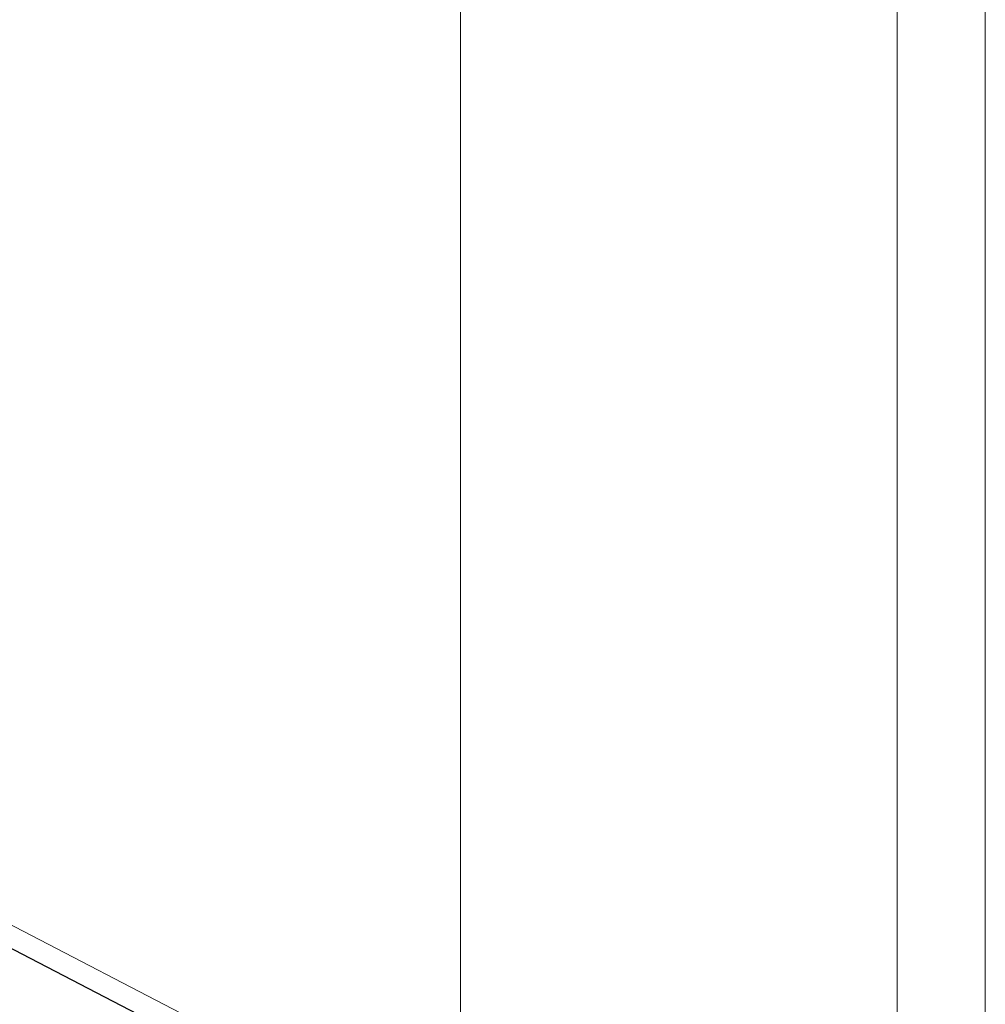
# Paper-space layout 'Blatt4' of a CAD drawing. Header units: millimetres. Extents: x 5 to 418, y 2 to 292.
# Tile 36 of 65: x 126.46 to 135.5, y 159.34 to 168.55. Entities that reach past the tile are written whole.
import ezdxf

# ---------------------------------------------------------------- set-up
doc = ezdxf.new("R2010")
doc.units = ezdxf.units.MM

psp = doc.layouts.new('Blatt4')

# ---------------------------------------------------------------- linework, layer by layer
at = {"color": 7, "linetype": 'Continuous', "lineweight": 18}
for p, q in [((130.5865, 173.3186), (130.5865, 157.903)), ((134.6704, 155.2585), (134.6704, 171.2564)), ((135.4955, 171.2621), (135.4955, 155.2642)), ((121.1439, 162.7985), (130.5865, 157.903))]:
    psp.add_line(p, q, dxfattribs=at)
at = {"color": 7, "linetype": 'Continuous', "lineweight": 25}
psp.add_line((121.2734, 162.5123), (130.716, 157.6168), dxfattribs=at)

doc.saveas('drawing.dxf')
